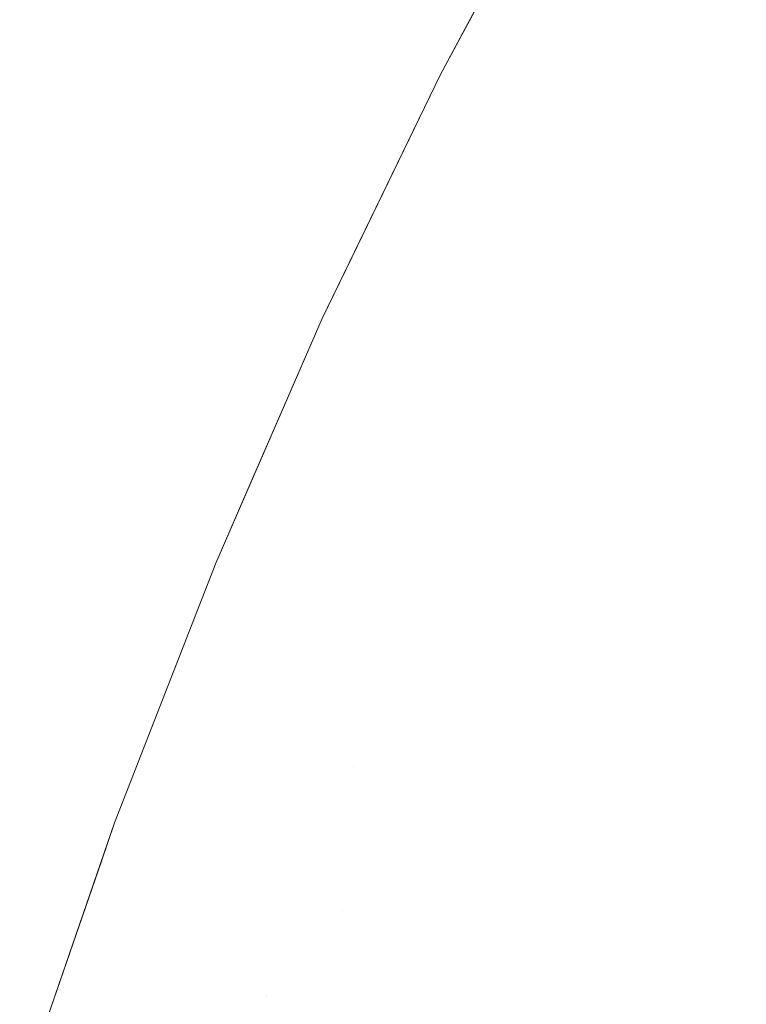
# Model space of a CAD drawing. Header units: centimetres. Extents: x -17.1 to 18.2, y 4.2 to 6.
# Tile 60 of 256: x -17.0798 to -17.0676, y 5.9457 to 5.9622. Entities that reach past the tile are written whole.
import ezdxf

# ---------------------------------------------------------------- set-up
doc = ezdxf.new("R2010")
doc.units = ezdxf.units.CM
doc.header["$LTSCALE"] = 2.54
doc.layers.add('Lucido design-1', color=7, linetype='Continuous')

# ---------------------------------------------------------------- blocks, each defined once
blk = doc.blocks.new('Gruppo-3-1')
at = {"color": 7, "linetype": 'Continuous', "lineweight": 9}
for points, invisible_edges in [([(-17.070845, 5.964845, -2276.92217), (-17.072759, 5.961269, -2276.92217), (-17.072759, 5.961269, -2276.32217), (-17.072262, 5.962198, -2276.32217)], 10), ([(-17.072759, 5.961269, -2276.92217), (-17.070845, 5.964845, -2276.92217), (-17.071188, 5.964152, -2276.925294), (-17.07225, 5.962175, -2276.925294)], 14), ([(-17.07225, 5.962175, -2276.319046), (-17.071188, 5.964152, -2276.319046), (-17.070845, 5.964845, -2276.32217), (-17.072262, 5.962198, -2276.32217)], 11), ([(-17.072174, 5.962084, -2276.315926), (-17.071114, 5.964058, -2276.315926), (-17.071188, 5.964152, -2276.319046), (-17.07225, 5.962175, -2276.319046)], 15), ([(-17.07225, 5.962175, -2276.925294), (-17.071188, 5.964152, -2276.925294), (-17.071114, 5.964058, -2276.928414), (-17.072174, 5.962084, -2276.928414)], 15), ([(-17.072047, 5.961933, -2276.312816), (-17.07099, 5.963903, -2276.312816), (-17.071114, 5.964058, -2276.315926), (-17.072174, 5.962084, -2276.315926)], 15), ([(-17.072174, 5.962084, -2276.928414), (-17.071114, 5.964058, -2276.928414), (-17.07099, 5.963903, -2276.931524), (-17.072047, 5.961933, -2276.931524)], 15), ([(-17.068572, 5.964114, -2276.297555), (-17.069647, 5.962215, -2276.297555), (-17.069239, 5.961702, -2276.29459), (-17.068173, 5.963586, -2276.29459)], 15), ([(-17.069239, 5.961702, -2276.94975), (-17.069647, 5.962215, -2276.946785), (-17.068572, 5.964114, -2276.946785), (-17.068173, 5.963586, -2276.94975)], 15), ([(-17.071871, 5.961723, -2276.309719), (-17.070817, 5.963685, -2276.309719), (-17.07099, 5.963903, -2276.312816), (-17.072047, 5.961933, -2276.312816)], 15), ([(-17.072047, 5.961933, -2276.931524), (-17.07099, 5.963903, -2276.931524), (-17.070817, 5.963685, -2276.934621), (-17.071871, 5.961723, -2276.934621)], 15), ([(-17.071645, 5.961453, -2276.30664), (-17.070595, 5.963407, -2276.30664), (-17.070817, 5.963685, -2276.309719), (-17.071871, 5.961723, -2276.309719)], 15), ([(-17.071871, 5.961723, -2276.934621), (-17.070817, 5.963685, -2276.934621), (-17.070595, 5.963407, -2276.9377), (-17.071645, 5.961453, -2276.9377)], 15), ([(-17.068173, 5.963586, -2276.29459), (-17.069239, 5.961702, -2276.29459), (-17.068787, 5.961134, -2276.291665), (-17.067731, 5.963, -2276.291665)], 15), ([(-17.068173, 5.963586, -2276.94975), (-17.067731, 5.963, -2276.952675), (-17.068787, 5.961134, -2276.952675), (-17.069239, 5.961702, -2276.94975)], 15), ([(-17.07137, 5.961125, -2276.303583), (-17.070326, 5.963068, -2276.303583), (-17.070595, 5.963407, -2276.30664), (-17.071645, 5.961453, -2276.30664)], 15), ([(-17.071645, 5.961453, -2276.9377), (-17.070595, 5.963407, -2276.9377), (-17.070326, 5.963068, -2276.940757), (-17.07137, 5.961125, -2276.940757)], 15), ([(-17.071047, 5.96074, -2276.300554), (-17.070009, 5.962671, -2276.300554), (-17.070326, 5.963068, -2276.303583), (-17.07137, 5.961125, -2276.303583)], 15), ([(-17.07137, 5.961125, -2276.940757), (-17.070326, 5.963068, -2276.940757), (-17.070009, 5.962671, -2276.943786), (-17.071047, 5.96074, -2276.943786)], 15), ([(-17.067731, 5.963, -2276.291665), (-17.068787, 5.961134, -2276.291665), (-17.068292, 5.960512, -2276.288781), (-17.067247, 5.962359, -2276.288781)], 15), ([(-17.068292, 5.960512, -2276.955559), (-17.068787, 5.961134, -2276.952675), (-17.067731, 5.963, -2276.952675), (-17.067247, 5.962359, -2276.955559)], 15), ([(-17.070676, 5.960298, -2276.297555), (-17.069647, 5.962215, -2276.297555), (-17.070009, 5.962671, -2276.300554), (-17.071047, 5.96074, -2276.300554)], 15), ([(-17.071047, 5.96074, -2276.943786), (-17.070009, 5.962671, -2276.943786), (-17.069647, 5.962215, -2276.946785), (-17.070676, 5.960298, -2276.946785)], 15), ([(-17.067247, 5.962359, -2276.288781), (-17.068292, 5.960512, -2276.288781), (-17.067755, 5.959838, -2276.285944), (-17.066722, 5.961664, -2276.285944)], 15), ([(-17.067247, 5.962359, -2276.955559), (-17.066722, 5.961664, -2276.958396), (-17.067755, 5.959838, -2276.958396), (-17.068292, 5.960512, -2276.955559)], 15), ([(-17.07225, 5.962175, -2276.319046), (-17.073266, 5.960183, -2276.319046), (-17.073188, 5.960095, -2276.315926), (-17.072174, 5.962084, -2276.315926)], 15), ([(-17.072759, 5.961269, -2276.32217), (-17.073266, 5.960183, -2276.319046), (-17.07225, 5.962175, -2276.319046)], 11), ([(-17.07225, 5.962175, -2276.925294), (-17.073266, 5.960183, -2276.925294), (-17.072759, 5.961269, -2276.92217)], 11), ([(-17.072174, 5.962084, -2276.928414), (-17.073188, 5.960095, -2276.928414), (-17.073266, 5.960183, -2276.925294), (-17.07225, 5.962175, -2276.925294)], 15), ([(-17.072174, 5.962084, -2276.315926), (-17.073188, 5.960095, -2276.315926), (-17.073059, 5.959949, -2276.312816), (-17.072047, 5.961933, -2276.312816)], 15), ([(-17.072047, 5.961933, -2276.931524), (-17.073059, 5.959949, -2276.931524), (-17.073188, 5.960095, -2276.928414), (-17.072174, 5.962084, -2276.928414)], 15), ([(-17.07225, 5.962175, -2276.319046), (-17.072262, 5.962198, -2276.32217), (-17.072759, 5.961269, -2276.32217)], 9), ([(-17.07026, 5.959801, -2276.29459), (-17.069239, 5.961702, -2276.29459), (-17.069647, 5.962215, -2276.297555), (-17.070676, 5.960298, -2276.297555)], 15), ([(-17.070676, 5.960298, -2276.946785), (-17.069647, 5.962215, -2276.946785), (-17.069239, 5.961702, -2276.94975), (-17.07026, 5.959801, -2276.94975)], 15), ([(-17.072047, 5.961933, -2276.312816), (-17.073059, 5.959949, -2276.312816), (-17.072879, 5.959745, -2276.309719), (-17.071871, 5.961723, -2276.309719)], 15), ([(-17.071871, 5.961723, -2276.934621), (-17.072879, 5.959745, -2276.934621), (-17.073059, 5.959949, -2276.931524), (-17.072047, 5.961933, -2276.931524)], 15), ([(-17.071871, 5.961723, -2276.309719), (-17.072879, 5.959745, -2276.309719), (-17.072649, 5.959484, -2276.30664), (-17.071645, 5.961453, -2276.30664)], 15), ([(-17.071645, 5.961453, -2276.9377), (-17.072649, 5.959484, -2276.9377), (-17.072879, 5.959745, -2276.934621), (-17.071871, 5.961723, -2276.934621)], 15), ([(-17.069798, 5.95925, -2276.291665), (-17.068787, 5.961134, -2276.291665), (-17.069239, 5.961702, -2276.29459), (-17.07026, 5.959801, -2276.29459)], 15), ([(-17.07026, 5.959801, -2276.94975), (-17.069239, 5.961702, -2276.94975), (-17.068787, 5.961134, -2276.952675), (-17.069798, 5.95925, -2276.952675)], 15), ([(-17.066722, 5.961664, -2276.285944), (-17.067755, 5.959838, -2276.285944), (-17.067179, 5.959113, -2276.283155), (-17.066158, 5.960918, -2276.283155)], 15), ([(-17.067179, 5.959113, -2276.961185), (-17.067755, 5.959838, -2276.958396), (-17.066722, 5.961664, -2276.958396), (-17.066158, 5.960918, -2276.961185)], 15), ([(-17.071645, 5.961453, -2276.30664), (-17.072649, 5.959484, -2276.30664), (-17.072368, 5.959167, -2276.303583), (-17.07137, 5.961125, -2276.303583)], 15), ([(-17.07137, 5.961125, -2276.940757), (-17.072368, 5.959167, -2276.940757), (-17.072649, 5.959484, -2276.9377), (-17.071645, 5.961453, -2276.9377)], 15), ([(-17.074246, 5.958198, -2276.32217), (-17.072759, 5.961269, -2276.32217), (-17.072759, 5.961269, -2276.92217), (-17.074742, 5.957175, -2276.92217)], 10), ([(-17.074742, 5.957175, -2276.92217), (-17.072759, 5.961269, -2276.92217), (-17.073266, 5.960183, -2276.925294), (-17.074236, 5.958178, -2276.925294)], 14), ([(-17.074236, 5.958178, -2276.319046), (-17.073266, 5.960183, -2276.319046), (-17.072759, 5.961269, -2276.32217), (-17.074246, 5.958198, -2276.32217)], 11), ([(-17.07137, 5.961125, -2276.303583), (-17.072368, 5.959167, -2276.303583), (-17.072039, 5.958793, -2276.300554), (-17.071047, 5.96074, -2276.300554)], 15), ([(-17.071047, 5.96074, -2276.943786), (-17.072039, 5.958793, -2276.943786), (-17.072368, 5.959167, -2276.940757), (-17.07137, 5.961125, -2276.940757)], 15), ([(-17.069293, 5.958648, -2276.288781), (-17.068292, 5.960512, -2276.288781), (-17.068787, 5.961134, -2276.291665), (-17.069798, 5.95925, -2276.291665)], 15), ([(-17.069798, 5.95925, -2276.952675), (-17.068787, 5.961134, -2276.952675), (-17.068292, 5.960512, -2276.955559), (-17.069293, 5.958648, -2276.955559)], 15), ([(-17.071047, 5.96074, -2276.300554), (-17.072039, 5.958793, -2276.300554), (-17.071661, 5.958366, -2276.297555), (-17.070676, 5.960298, -2276.297555)], 15), ([(-17.070676, 5.960298, -2276.946785), (-17.071661, 5.958366, -2276.946785), (-17.072039, 5.958793, -2276.943786), (-17.071047, 5.96074, -2276.943786)], 15), ([(-17.068746, 5.957994, -2276.285944), (-17.067755, 5.959838, -2276.285944), (-17.068292, 5.960512, -2276.288781), (-17.069293, 5.958648, -2276.288781)], 15), ([(-17.069293, 5.958648, -2276.955559), (-17.068292, 5.960512, -2276.955559), (-17.067755, 5.959838, -2276.958396), (-17.068746, 5.957994, -2276.958396)], 15), ([(-17.070676, 5.960298, -2276.297555), (-17.071661, 5.958366, -2276.297555), (-17.071237, 5.957885, -2276.29459), (-17.07026, 5.959801, -2276.29459)], 15), ([(-17.07026, 5.959801, -2276.94975), (-17.071237, 5.957885, -2276.94975), (-17.071661, 5.958366, -2276.946785), (-17.070676, 5.960298, -2276.946785)], 15), ([(-17.074157, 5.958093, -2276.315926), (-17.073188, 5.960095, -2276.315926), (-17.073266, 5.960183, -2276.319046), (-17.074236, 5.958178, -2276.319046)], 15), ([(-17.074236, 5.958178, -2276.925294), (-17.073266, 5.960183, -2276.925294), (-17.073188, 5.960095, -2276.928414), (-17.074157, 5.958093, -2276.928414)], 15), ([(-17.074026, 5.957952, -2276.312816), (-17.073059, 5.959949, -2276.312816), (-17.073188, 5.960095, -2276.315926), (-17.074157, 5.958093, -2276.315926)], 15), ([(-17.074157, 5.958093, -2276.928414), (-17.073188, 5.960095, -2276.928414), (-17.073059, 5.959949, -2276.931524), (-17.074026, 5.957952, -2276.931524)], 15), ([(-17.073842, 5.957755, -2276.309719), (-17.072879, 5.959745, -2276.309719), (-17.073059, 5.959949, -2276.312816), (-17.074026, 5.957952, -2276.312816)], 15), ([(-17.074026, 5.957952, -2276.931524), (-17.073059, 5.959949, -2276.931524), (-17.072879, 5.959745, -2276.934621), (-17.073842, 5.957755, -2276.934621)], 15), ([(-17.073608, 5.957503, -2276.30664), (-17.072649, 5.959484, -2276.30664), (-17.072879, 5.959745, -2276.309719), (-17.073842, 5.957755, -2276.309719)], 15), ([(-17.073842, 5.957755, -2276.934621), (-17.072879, 5.959745, -2276.934621), (-17.072649, 5.959484, -2276.9377), (-17.073608, 5.957503, -2276.9377)], 15), ([(-17.07026, 5.959801, -2276.29459), (-17.071237, 5.957885, -2276.29459), (-17.070766, 5.957352, -2276.291665), (-17.069798, 5.95925, -2276.291665)], 15), ([(-17.069798, 5.95925, -2276.952675), (-17.070766, 5.957352, -2276.952675), (-17.071237, 5.957885, -2276.94975), (-17.07026, 5.959801, -2276.94975)], 15), ([(-17.068157, 5.957292, -2276.283155), (-17.067179, 5.959113, -2276.283155), (-17.067755, 5.959838, -2276.285944), (-17.068746, 5.957994, -2276.285944)], 15), ([(-17.068746, 5.957994, -2276.958396), (-17.067755, 5.959838, -2276.958396), (-17.067179, 5.959113, -2276.961185), (-17.068157, 5.957292, -2276.961185)], 15), ([(-17.073322, 5.957196, -2276.303583), (-17.072368, 5.959167, -2276.303583), (-17.072649, 5.959484, -2276.30664), (-17.073608, 5.957503, -2276.30664)], 15), ([(-17.073608, 5.957503, -2276.9377), (-17.072649, 5.959484, -2276.9377), (-17.072368, 5.959167, -2276.940757), (-17.073322, 5.957196, -2276.940757)], 15), ([(-17.069798, 5.95925, -2276.291665), (-17.070766, 5.957352, -2276.291665), (-17.070251, 5.956769, -2276.288781), (-17.069293, 5.958648, -2276.288781)], 15), ([(-17.069293, 5.958648, -2276.955559), (-17.070251, 5.956769, -2276.955559), (-17.070766, 5.957352, -2276.952675), (-17.069798, 5.95925, -2276.952675)], 15), ([(-17.072987, 5.956835, -2276.300554), (-17.072039, 5.958793, -2276.300554), (-17.072368, 5.959167, -2276.303583), (-17.073322, 5.957196, -2276.303583)], 15), ([(-17.073322, 5.957196, -2276.940757), (-17.072368, 5.959167, -2276.940757), (-17.072039, 5.958793, -2276.943786), (-17.072987, 5.956835, -2276.943786)], 15), ([(-17.067529, 5.956543, -2276.280418), (-17.066564, 5.958341, -2276.280418), (-17.067179, 5.959113, -2276.283155), (-17.068157, 5.957292, -2276.283155)], 15), ([(-17.068157, 5.957292, -2276.961185), (-17.067179, 5.959113, -2276.961185), (-17.066564, 5.958341, -2276.963922), (-17.067529, 5.956543, -2276.963922)], 15), ([(-17.072602, 5.956422, -2276.297555), (-17.071661, 5.958366, -2276.297555), (-17.072039, 5.958793, -2276.300554), (-17.072987, 5.956835, -2276.300554)], 15), ([(-17.072987, 5.956835, -2276.943786), (-17.072039, 5.958793, -2276.943786), (-17.071661, 5.958366, -2276.946785), (-17.072602, 5.956422, -2276.946785)], 15), ([(-17.069293, 5.958648, -2276.288781), (-17.070251, 5.956769, -2276.288781), (-17.069693, 5.956137, -2276.285944), (-17.068746, 5.957994, -2276.285944)], 15), ([(-17.068746, 5.957994, -2276.958396), (-17.069693, 5.956137, -2276.958396), (-17.070251, 5.956769, -2276.955559), (-17.069293, 5.958648, -2276.955559)], 15), ([(-17.07217, 5.955957, -2276.29459), (-17.071237, 5.957885, -2276.29459), (-17.071661, 5.958366, -2276.297555), (-17.072602, 5.956422, -2276.297555)], 15), ([(-17.072602, 5.956422, -2276.946785), (-17.071661, 5.958366, -2276.946785), (-17.071237, 5.957885, -2276.94975), (-17.07217, 5.955957, -2276.94975)], 15), ([(-17.074236, 5.958178, -2276.319046), (-17.075161, 5.956163, -2276.319046), (-17.075081, 5.956081, -2276.315926), (-17.074157, 5.958093, -2276.315926)], 15), ([(-17.074742, 5.957175, -2276.32217), (-17.075161, 5.956163, -2276.319046), (-17.074236, 5.958178, -2276.319046)], 11), ([(-17.074236, 5.958178, -2276.925294), (-17.075161, 5.956163, -2276.925294), (-17.074742, 5.957175, -2276.92217)], 11), ([(-17.074157, 5.958093, -2276.928414), (-17.075081, 5.956081, -2276.928414), (-17.075161, 5.956163, -2276.925294), (-17.074236, 5.958178, -2276.925294)], 15), ([(-17.074157, 5.958093, -2276.315926), (-17.075081, 5.956081, -2276.315926), (-17.074948, 5.955945, -2276.312816), (-17.074026, 5.957952, -2276.312816)], 15), ([(-17.074026, 5.957952, -2276.931524), (-17.074948, 5.955945, -2276.931524), (-17.075081, 5.956081, -2276.928414), (-17.074157, 5.958093, -2276.928414)], 15), ([(-17.074236, 5.958178, -2276.319046), (-17.074246, 5.958198, -2276.32217), (-17.074742, 5.957175, -2276.32217)], 9), ([(-17.074742, 5.957175, -2276.92217), (-17.074742, 5.957175, -2276.32217), (-17.074246, 5.958198, -2276.32217)], 9), ([(-17.074026, 5.957952, -2276.312816), (-17.074948, 5.955945, -2276.312816), (-17.074761, 5.955755, -2276.309719), (-17.073842, 5.957755, -2276.309719)], 15), ([(-17.073842, 5.957755, -2276.934621), (-17.074761, 5.955755, -2276.934621), (-17.074948, 5.955945, -2276.931524), (-17.074026, 5.957952, -2276.931524)], 15), ([(-17.068746, 5.957994, -2276.285944), (-17.069693, 5.956137, -2276.285944), (-17.069093, 5.955457, -2276.283155), (-17.068157, 5.957292, -2276.283155)], 15), ([(-17.068157, 5.957292, -2276.961185), (-17.069093, 5.955457, -2276.961185), (-17.069693, 5.956137, -2276.958396), (-17.068746, 5.957994, -2276.958396)], 15), ([(-17.071691, 5.955442, -2276.291665), (-17.070766, 5.957352, -2276.291665), (-17.071237, 5.957885, -2276.29459), (-17.07217, 5.955957, -2276.29459)], 15), ([(-17.07217, 5.955957, -2276.94975), (-17.071237, 5.957885, -2276.94975), (-17.070766, 5.957352, -2276.952675), (-17.071691, 5.955442, -2276.952675)], 15), ([(-17.073842, 5.957755, -2276.309719), (-17.074761, 5.955755, -2276.309719), (-17.074522, 5.955511, -2276.30664), (-17.073608, 5.957503, -2276.30664)], 15), ([(-17.073608, 5.957503, -2276.9377), (-17.074522, 5.955511, -2276.9377), (-17.074761, 5.955755, -2276.934621), (-17.073842, 5.957755, -2276.934621)], 15), ([(-17.073608, 5.957503, -2276.30664), (-17.074522, 5.955511, -2276.30664), (-17.074232, 5.955215, -2276.303583), (-17.073322, 5.957196, -2276.303583)], 15), ([(-17.073322, 5.957196, -2276.940757), (-17.074232, 5.955215, -2276.940757), (-17.074522, 5.955511, -2276.9377), (-17.073608, 5.957503, -2276.9377)], 15), ([(-17.071166, 5.954878, -2276.288781), (-17.070251, 5.956769, -2276.288781), (-17.070766, 5.957352, -2276.291665), (-17.071691, 5.955442, -2276.291665)], 15), ([(-17.071691, 5.955442, -2276.952675), (-17.070766, 5.957352, -2276.952675), (-17.070251, 5.956769, -2276.955559), (-17.071166, 5.954878, -2276.955559)], 15), ([(-17.068157, 5.957292, -2276.283155), (-17.069093, 5.955457, -2276.283155), (-17.068453, 5.954732, -2276.280418), (-17.067529, 5.956543, -2276.280418)], 15), ([(-17.067529, 5.956543, -2276.963922), (-17.068453, 5.954732, -2276.963922), (-17.069093, 5.955457, -2276.961185), (-17.068157, 5.957292, -2276.961185)], 15), ([(-17.074742, 5.957175, -2276.92217), (-17.076527, 5.953075, -2276.92217), (-17.076527, 5.953075, -2276.32217), (-17.076054, 5.954161, -2276.32217)], 10), ([(-17.076527, 5.953075, -2276.92217), (-17.074742, 5.957175, -2276.92217), (-17.075161, 5.956163, -2276.925294), (-17.076042, 5.954142, -2276.925294)], 14), ([(-17.076042, 5.954142, -2276.319046), (-17.075161, 5.956163, -2276.319046), (-17.074742, 5.957175, -2276.32217), (-17.076054, 5.954161, -2276.32217)], 11), ([(-17.076054, 5.954161, -2276.32217), (-17.074742, 5.957175, -2276.32217), (-17.074742, 5.957175, -2276.92217)], 10), ([(-17.073322, 5.957196, -2276.303583), (-17.074232, 5.955215, -2276.303583), (-17.073891, 5.954867, -2276.300554), (-17.072987, 5.956835, -2276.300554)], 15), ([(-17.072987, 5.956835, -2276.943786), (-17.073891, 5.954867, -2276.943786), (-17.074232, 5.955215, -2276.940757), (-17.073322, 5.957196, -2276.940757)], 15), ([(-17.072987, 5.956835, -2276.300554), (-17.073891, 5.954867, -2276.300554), (-17.0735, 5.954468, -2276.297555), (-17.072602, 5.956422, -2276.297555)], 15), ([(-17.072602, 5.956422, -2276.946785), (-17.0735, 5.954468, -2276.946785), (-17.073891, 5.954867, -2276.943786), (-17.072987, 5.956835, -2276.943786)], 15), ([(-17.070598, 5.954267, -2276.285944), (-17.069693, 5.956137, -2276.285944), (-17.070251, 5.956769, -2276.288781), (-17.071166, 5.954878, -2276.288781)], 15), ([(-17.071166, 5.954878, -2276.955559), (-17.070251, 5.956769, -2276.955559), (-17.069693, 5.956137, -2276.958396), (-17.070598, 5.954267, -2276.958396)], 15), ([(-17.067529, 5.956543, -2276.280418), (-17.068453, 5.954732, -2276.280418), (-17.067774, 5.953963, -2276.277736), (-17.066863, 5.955749, -2276.277736)], 15), ([(-17.066863, 5.955749, -2276.966604), (-17.067774, 5.953963, -2276.966604), (-17.068453, 5.954732, -2276.963922), (-17.067529, 5.956543, -2276.963922)], 15), ([(-17.072602, 5.956422, -2276.297555), (-17.0735, 5.954468, -2276.297555), (-17.07306, 5.95402, -2276.29459), (-17.07217, 5.955957, -2276.29459)], 15), ([(-17.07217, 5.955957, -2276.94975), (-17.07306, 5.95402, -2276.94975), (-17.0735, 5.954468, -2276.946785), (-17.072602, 5.956422, -2276.946785)], 15), ([(-17.075961, 5.954063, -2276.315926), (-17.075081, 5.956081, -2276.315926), (-17.075161, 5.956163, -2276.319046), (-17.076042, 5.954142, -2276.319046)], 15), ([(-17.076042, 5.954142, -2276.925294), (-17.075161, 5.956163, -2276.925294), (-17.075081, 5.956081, -2276.928414), (-17.075961, 5.954063, -2276.928414)], 15), ([(-17.069987, 5.95361, -2276.283155), (-17.069093, 5.955457, -2276.283155), (-17.069693, 5.956137, -2276.285944), (-17.070598, 5.954267, -2276.285944)], 15), ([(-17.070598, 5.954267, -2276.958396), (-17.069693, 5.956137, -2276.958396), (-17.069093, 5.955457, -2276.961185), (-17.069987, 5.95361, -2276.961185)], 15), ([(-17.075825, 5.953931, -2276.312816), (-17.074948, 5.955945, -2276.312816), (-17.075081, 5.956081, -2276.315926), (-17.075961, 5.954063, -2276.315926)], 15), ([(-17.075961, 5.954063, -2276.928414), (-17.075081, 5.956081, -2276.928414), (-17.074948, 5.955945, -2276.931524), (-17.075825, 5.953931, -2276.931524)], 15), ([(-17.075636, 5.953748, -2276.309719), (-17.074761, 5.955755, -2276.309719), (-17.074948, 5.955945, -2276.312816), (-17.075825, 5.953931, -2276.312816)], 15), ([(-17.075825, 5.953931, -2276.931524), (-17.074948, 5.955945, -2276.931524), (-17.074761, 5.955755, -2276.934621), (-17.075636, 5.953748, -2276.934621)], 15), ([(-17.07217, 5.955957, -2276.29459), (-17.07306, 5.95402, -2276.29459), (-17.072572, 5.953522, -2276.291665), (-17.071691, 5.955442, -2276.291665)], 15), ([(-17.071691, 5.955442, -2276.952675), (-17.072572, 5.953522, -2276.952675), (-17.07306, 5.95402, -2276.94975), (-17.07217, 5.955957, -2276.94975)], 15), ([(-17.075393, 5.953513, -2276.30664), (-17.074522, 5.955511, -2276.30664), (-17.074761, 5.955755, -2276.309719), (-17.075636, 5.953748, -2276.309719)], 15), ([(-17.075636, 5.953748, -2276.934621), (-17.074761, 5.955755, -2276.934621), (-17.074522, 5.955511, -2276.9377), (-17.075393, 5.953513, -2276.9377)], 15), ([(-17.066863, 5.955749, -2276.277736), (-17.067774, 5.953963, -2276.277736), (-17.067058, 5.953153, -2276.275111), (-17.066162, 5.954912, -2276.275111)], 15), ([(-17.066162, 5.954912, -2276.969229), (-17.067058, 5.953153, -2276.969229), (-17.067774, 5.953963, -2276.966604), (-17.066863, 5.955749, -2276.966604)], 15), ([(-17.075098, 5.953228, -2276.303583), (-17.074232, 5.955215, -2276.303583), (-17.074522, 5.955511, -2276.30664), (-17.075393, 5.953513, -2276.30664)], 15), ([(-17.075393, 5.953513, -2276.9377), (-17.074522, 5.955511, -2276.9377), (-17.074232, 5.955215, -2276.940757), (-17.075098, 5.953228, -2276.940757)], 15), ([(-17.069335, 5.952909, -2276.280418), (-17.068453, 5.954732, -2276.280418), (-17.069093, 5.955457, -2276.283155), (-17.069987, 5.95361, -2276.283155)], 15), ([(-17.069987, 5.95361, -2276.961185), (-17.069093, 5.955457, -2276.961185), (-17.068453, 5.954732, -2276.963922), (-17.069335, 5.952909, -2276.963922)], 15), ([(-17.071691, 5.955442, -2276.291665), (-17.072572, 5.953522, -2276.291665), (-17.072039, 5.952978, -2276.288781), (-17.071166, 5.954878, -2276.288781)], 15), ([(-17.071166, 5.954878, -2276.955559), (-17.072039, 5.952978, -2276.955559), (-17.072572, 5.953522, -2276.952675), (-17.071691, 5.955442, -2276.952675)], 15), ([(-17.074751, 5.952892, -2276.300554), (-17.073891, 5.954867, -2276.300554), (-17.074232, 5.955215, -2276.303583), (-17.075098, 5.953228, -2276.303583)], 15), ([(-17.075098, 5.953228, -2276.940757), (-17.074232, 5.955215, -2276.940757), (-17.073891, 5.954867, -2276.943786), (-17.074751, 5.952892, -2276.943786)], 15), ([(-17.074354, 5.952508, -2276.297555), (-17.0735, 5.954468, -2276.297555), (-17.073891, 5.954867, -2276.300554), (-17.074751, 5.952892, -2276.300554)], 15), ([(-17.074751, 5.952892, -2276.943786), (-17.073891, 5.954867, -2276.943786), (-17.0735, 5.954468, -2276.946785), (-17.074354, 5.952508, -2276.946785)], 15), ([(-17.071166, 5.954878, -2276.288781), (-17.072039, 5.952978, -2276.288781), (-17.071461, 5.952388, -2276.285944), (-17.070598, 5.954267, -2276.285944)], 15), ([(-17.070598, 5.954267, -2276.958396), (-17.071461, 5.952388, -2276.958396), (-17.072039, 5.952978, -2276.955559), (-17.071166, 5.954878, -2276.955559)], 15), ([(-17.068643, 5.952167, -2276.277736), (-17.067774, 5.953963, -2276.277736), (-17.068453, 5.954732, -2276.280418), (-17.069335, 5.952909, -2276.280418)], 15), ([(-17.069335, 5.952909, -2276.963922), (-17.068453, 5.954732, -2276.963922), (-17.067774, 5.953963, -2276.966604), (-17.068643, 5.952167, -2276.966604)], 15), ([(-17.073907, 5.952075, -2276.29459), (-17.07306, 5.95402, -2276.29459), (-17.0735, 5.954468, -2276.297555), (-17.074354, 5.952508, -2276.297555)], 15), ([(-17.074354, 5.952508, -2276.946785), (-17.0735, 5.954468, -2276.946785), (-17.07306, 5.95402, -2276.94975), (-17.073907, 5.952075, -2276.94975)], 15), ([(-17.076042, 5.954142, -2276.319046), (-17.07688, 5.952115, -2276.319046), (-17.076797, 5.952039, -2276.315926), (-17.075961, 5.954063, -2276.315926)], 15), ([(-17.076527, 5.953075, -2276.32217), (-17.07688, 5.952115, -2276.319046), (-17.076042, 5.954142, -2276.319046)], 11), ([(-17.076042, 5.954142, -2276.925294), (-17.07688, 5.952115, -2276.925294), (-17.076527, 5.953075, -2276.92217)], 11), ([(-17.075961, 5.954063, -2276.928414), (-17.076797, 5.952039, -2276.928414), (-17.07688, 5.952115, -2276.925294), (-17.076042, 5.954142, -2276.925294)], 15), ([(-17.076042, 5.954142, -2276.319046), (-17.076054, 5.954161, -2276.32217), (-17.076527, 5.953075, -2276.32217)], 9), ([(-17.070598, 5.954267, -2276.285944), (-17.071461, 5.952388, -2276.285944), (-17.070839, 5.951754, -2276.283155), (-17.069987, 5.95361, -2276.283155)], 15), ([(-17.069987, 5.95361, -2276.961185), (-17.070839, 5.951754, -2276.961185), (-17.071461, 5.952388, -2276.958396), (-17.070598, 5.954267, -2276.958396)], 15), ([(-17.075961, 5.954063, -2276.315926), (-17.076797, 5.952039, -2276.315926), (-17.076659, 5.951913, -2276.312816), (-17.075825, 5.953931, -2276.312816)], 15), ([(-17.075825, 5.953931, -2276.931524), (-17.076659, 5.951913, -2276.931524), (-17.076797, 5.952039, -2276.928414), (-17.075961, 5.954063, -2276.928414)], 15), ([(-17.073412, 5.951596, -2276.291665), (-17.072572, 5.953522, -2276.291665), (-17.07306, 5.95402, -2276.29459), (-17.073907, 5.952075, -2276.29459)], 15), ([(-17.073907, 5.952075, -2276.94975), (-17.07306, 5.95402, -2276.94975), (-17.072572, 5.953522, -2276.952675), (-17.073412, 5.951596, -2276.952675)], 15), ([(-17.067915, 5.951383, -2276.275111), (-17.067058, 5.953153, -2276.275111), (-17.067774, 5.953963, -2276.277736), (-17.068643, 5.952167, -2276.277736)], 15), ([(-17.068643, 5.952167, -2276.966604), (-17.067774, 5.953963, -2276.966604), (-17.067058, 5.953153, -2276.969229), (-17.067915, 5.951383, -2276.969229)], 15), ([(-17.075825, 5.953931, -2276.312816), (-17.076659, 5.951913, -2276.312816), (-17.076467, 5.951737, -2276.309719), (-17.075636, 5.953748, -2276.309719)], 15), ([(-17.075636, 5.953748, -2276.934621), (-17.076467, 5.951737, -2276.934621), (-17.076659, 5.951913, -2276.931524), (-17.075825, 5.953931, -2276.931524)], 15), ([(-17.075636, 5.953748, -2276.309719), (-17.076467, 5.951737, -2276.309719), (-17.076221, 5.951511, -2276.30664), (-17.075393, 5.953513, -2276.30664)], 15), ([(-17.075393, 5.953513, -2276.9377), (-17.076221, 5.951511, -2276.9377), (-17.076467, 5.951737, -2276.934621), (-17.075636, 5.953748, -2276.934621)], 15), ([(-17.075393, 5.953513, -2276.30664), (-17.076221, 5.951511, -2276.30664), (-17.075921, 5.951236, -2276.303583), (-17.075098, 5.953228, -2276.303583)], 15), ([(-17.075098, 5.953228, -2276.940757), (-17.075921, 5.951236, -2276.940757), (-17.076221, 5.951511, -2276.9377), (-17.075393, 5.953513, -2276.9377)], 15), ([(-17.07287, 5.951072, -2276.288781), (-17.072039, 5.952978, -2276.288781), (-17.072572, 5.953522, -2276.291665), (-17.073412, 5.951596, -2276.291665)], 15), ([(-17.073412, 5.951596, -2276.952675), (-17.072572, 5.953522, -2276.952675), (-17.072039, 5.952978, -2276.955559), (-17.07287, 5.951072, -2276.955559)], 15), ([(-17.069987, 5.95361, -2276.283155), (-17.070839, 5.951754, -2276.283155), (-17.070176, 5.951078, -2276.280418), (-17.069335, 5.952909, -2276.280418)], 15), ([(-17.069335, 5.952909, -2276.963922), (-17.070176, 5.951078, -2276.963922), (-17.070839, 5.951754, -2276.961185), (-17.069987, 5.95361, -2276.961185)], 15), ([(-17.075098, 5.953228, -2276.303583), (-17.075921, 5.951236, -2276.303583), (-17.075569, 5.950913, -2276.300554), (-17.074751, 5.952892, -2276.300554)], 15), ([(-17.074751, 5.952892, -2276.943786), (-17.075569, 5.950913, -2276.943786), (-17.075921, 5.951236, -2276.940757), (-17.075098, 5.953228, -2276.940757)], 15), ([(-17.067151, 5.950562, -2276.272546), (-17.066308, 5.952303, -2276.272546), (-17.067058, 5.953153, -2276.275111), (-17.067915, 5.951383, -2276.275111)], 15), ([(-17.067915, 5.951383, -2276.969229), (-17.067058, 5.953153, -2276.969229), (-17.066308, 5.952303, -2276.971794), (-17.067151, 5.950562, -2276.971794)], 15), ([(-17.07688, 5.952115, -2276.319046), (-17.076527, 5.953075, -2276.32217), (-17.078224, 5.948718, -2276.32217)], 9), ([(-17.078224, 5.948718, -2276.92217), (-17.078224, 5.948718, -2276.32217), (-17.076527, 5.953075, -2276.32217), (-17.076527, 5.953075, -2276.92217)], 5), ([(-17.078224, 5.948718, -2276.92217), (-17.076527, 5.953075, -2276.92217), (-17.07688, 5.952115, -2276.925294)], 10), ([(-17.072282, 5.950503, -2276.285944), (-17.071461, 5.952388, -2276.285944), (-17.072039, 5.952978, -2276.288781), (-17.07287, 5.951072, -2276.288781)], 15), ([(-17.07287, 5.951072, -2276.955559), (-17.072039, 5.952978, -2276.955559), (-17.071461, 5.952388, -2276.958396), (-17.072282, 5.950503, -2276.958396)], 15), ([(-17.074751, 5.952892, -2276.300554), (-17.075569, 5.950913, -2276.300554), (-17.075166, 5.950543, -2276.297555), (-17.074354, 5.952508, -2276.297555)], 15), ([(-17.074354, 5.952508, -2276.946785), (-17.075166, 5.950543, -2276.946785), (-17.075569, 5.950913, -2276.943786), (-17.074751, 5.952892, -2276.943786)], 15), ([(-17.069335, 5.952909, -2276.280418), (-17.070176, 5.951078, -2276.280418), (-17.069473, 5.950361, -2276.277736), (-17.068643, 5.952167, -2276.277736)], 15), ([(-17.068643, 5.952167, -2276.966604), (-17.069473, 5.950361, -2276.966604), (-17.070176, 5.951078, -2276.963922), (-17.069335, 5.952909, -2276.963922)], 15), ([(-17.074354, 5.952508, -2276.297555), (-17.075166, 5.950543, -2276.297555), (-17.074713, 5.950127, -2276.29459), (-17.073907, 5.952075, -2276.29459)], 15), ([(-17.073907, 5.952075, -2276.94975), (-17.074713, 5.950127, -2276.94975), (-17.075166, 5.950543, -2276.946785), (-17.074354, 5.952508, -2276.946785)], 15), ([(-17.071651, 5.949892, -2276.283155), (-17.070839, 5.951754, -2276.283155), (-17.071461, 5.952388, -2276.285944), (-17.072282, 5.950503, -2276.285944)], 15), ([(-17.072282, 5.950503, -2276.958396), (-17.071461, 5.952388, -2276.958396), (-17.070839, 5.951754, -2276.961185), (-17.071651, 5.949892, -2276.961185)], 15), ([(-17.068643, 5.952167, -2276.277736), (-17.069473, 5.950361, -2276.277736), (-17.068732, 5.949605, -2276.275111), (-17.067915, 5.951383, -2276.275111)], 15), ([(-17.067915, 5.951383, -2276.969229), (-17.068732, 5.949605, -2276.969229), (-17.069473, 5.950361, -2276.966604), (-17.068643, 5.952167, -2276.966604)], 15), ([(-17.078224, 5.948718, -2276.32217), (-17.078428, 5.948059, -2276.319046), (-17.07688, 5.952115, -2276.319046)], 11), ([(-17.078428, 5.948059, -2276.319046), (-17.078343, 5.947989, -2276.315926), (-17.076797, 5.952039, -2276.315926), (-17.07688, 5.952115, -2276.319046)], 15), ([(-17.07688, 5.952115, -2276.925294), (-17.078428, 5.948059, -2276.925294), (-17.078224, 5.948718, -2276.92217)], 11), ([(-17.07688, 5.952115, -2276.925294), (-17.076797, 5.952039, -2276.928414), (-17.078343, 5.947989, -2276.928414), (-17.078428, 5.948059, -2276.925294)], 15), ([(-17.076659, 5.951913, -2276.312816), (-17.076797, 5.952039, -2276.315926), (-17.078343, 5.947989, -2276.315926), (-17.078201, 5.947872, -2276.312816)], 15), ([(-17.078201, 5.947872, -2276.931524), (-17.078343, 5.947989, -2276.928414), (-17.076797, 5.952039, -2276.928414), (-17.076659, 5.951913, -2276.931524)], 15), ([(-17.073907, 5.952075, -2276.29459), (-17.074713, 5.950127, -2276.29459), (-17.07421, 5.949666, -2276.291665), (-17.073412, 5.951596, -2276.291665)], 15), ([(-17.073412, 5.951596, -2276.952675), (-17.07421, 5.949666, -2276.952675), (-17.074713, 5.950127, -2276.94975), (-17.073907, 5.952075, -2276.94975)], 15), ([(-17.078201, 5.947872, -2276.312816), (-17.078004, 5.94771, -2276.309719), (-17.076467, 5.951737, -2276.309719), (-17.076659, 5.951913, -2276.312816)], 15), ([(-17.076659, 5.951913, -2276.931524), (-17.076467, 5.951737, -2276.934621), (-17.078004, 5.94771, -2276.934621), (-17.078201, 5.947872, -2276.931524)], 15), ([(-17.076221, 5.951511, -2276.30664), (-17.076467, 5.951737, -2276.309719), (-17.078004, 5.94771, -2276.309719), (-17.077751, 5.947501, -2276.30664)], 15), ([(-17.077751, 5.947501, -2276.9377), (-17.078004, 5.94771, -2276.934621), (-17.076467, 5.951737, -2276.934621), (-17.076221, 5.951511, -2276.9377)], 15), ([(-17.070977, 5.94924, -2276.280418), (-17.070176, 5.951078, -2276.280418), (-17.070839, 5.951754, -2276.283155), (-17.071651, 5.949892, -2276.283155)], 15), ([(-17.071651, 5.949892, -2276.961185), (-17.070839, 5.951754, -2276.961185), (-17.070176, 5.951078, -2276.963922), (-17.070977, 5.94924, -2276.963922)], 15), ([(-17.077751, 5.947501, -2276.30664), (-17.077443, 5.947248, -2276.303583), (-17.075921, 5.951236, -2276.303583), (-17.076221, 5.951511, -2276.30664)], 15), ([(-17.076221, 5.951511, -2276.9377), (-17.075921, 5.951236, -2276.940757), (-17.077443, 5.947248, -2276.940757), (-17.077751, 5.947501, -2276.9377)], 15), ([(-17.073412, 5.951596, -2276.291665), (-17.07421, 5.949666, -2276.291665), (-17.07366, 5.949161, -2276.288781), (-17.07287, 5.951072, -2276.288781)], 15), ([(-17.07287, 5.951072, -2276.955559), (-17.07366, 5.949161, -2276.955559), (-17.07421, 5.949666, -2276.952675), (-17.073412, 5.951596, -2276.952675)], 15), ([(-17.067915, 5.951383, -2276.275111), (-17.068732, 5.949605, -2276.275111), (-17.067954, 5.948812, -2276.272546), (-17.067151, 5.950562, -2276.272546)], 15), ([(-17.067151, 5.950562, -2276.971794), (-17.067954, 5.948812, -2276.971794), (-17.068732, 5.949605, -2276.969229), (-17.067915, 5.951383, -2276.969229)], 15), ([(-17.075569, 5.950913, -2276.300554), (-17.075921, 5.951236, -2276.303583), (-17.077443, 5.947248, -2276.303583), (-17.077081, 5.94695, -2276.300554)], 15), ([(-17.077081, 5.94695, -2276.943786), (-17.077443, 5.947248, -2276.940757), (-17.075921, 5.951236, -2276.940757), (-17.075569, 5.950913, -2276.943786)], 15), ([(-17.07287, 5.951072, -2276.288781), (-17.07366, 5.949161, -2276.288781), (-17.073063, 5.948614, -2276.285944), (-17.072282, 5.950503, -2276.285944)], 15), ([(-17.072282, 5.950503, -2276.958396), (-17.073063, 5.948614, -2276.958396), (-17.07366, 5.949161, -2276.955559), (-17.07287, 5.951072, -2276.955559)], 15), ([(-17.070263, 5.948549, -2276.277736), (-17.069473, 5.950361, -2276.277736), (-17.070176, 5.951078, -2276.280418), (-17.070977, 5.94924, -2276.280418)], 15), ([(-17.070977, 5.94924, -2276.963922), (-17.070176, 5.951078, -2276.963922), (-17.069473, 5.950361, -2276.966604), (-17.070263, 5.948549, -2276.966604)], 15), ([(-17.077081, 5.94695, -2276.300554), (-17.076667, 5.946609, -2276.297555), (-17.075166, 5.950543, -2276.297555), (-17.075569, 5.950913, -2276.300554)], 15), ([(-17.075569, 5.950913, -2276.943786), (-17.075166, 5.950543, -2276.946785), (-17.076667, 5.946609, -2276.946785), (-17.077081, 5.94695, -2276.943786)], 15), ([(-17.074713, 5.950127, -2276.29459), (-17.075166, 5.950543, -2276.297555), (-17.076667, 5.946609, -2276.297555), (-17.076201, 5.946225, -2276.29459)], 15), ([(-17.076201, 5.946225, -2276.94975), (-17.076667, 5.946609, -2276.946785), (-17.075166, 5.950543, -2276.946785), (-17.074713, 5.950127, -2276.94975)], 15), ([(-17.072282, 5.950503, -2276.285944), (-17.073063, 5.948614, -2276.285944), (-17.072422, 5.948025, -2276.283155), (-17.071651, 5.949892, -2276.283155)], 15), ([(-17.071651, 5.949892, -2276.961185), (-17.072422, 5.948025, -2276.961185), (-17.073063, 5.948614, -2276.958396), (-17.072282, 5.950503, -2276.958396)], 15), ([(-17.067151, 5.950562, -2276.272546), (-17.067954, 5.948812, -2276.272546), (-17.067142, 5.947984, -2276.270043), (-17.066352, 5.949704, -2276.270043)], 15), ([(-17.066352, 5.949704, -2276.974297), (-17.067142, 5.947984, -2276.974297), (-17.067954, 5.948812, -2276.971794), (-17.067151, 5.950562, -2276.971794)], 15), ([(-17.06951, 5.94782, -2276.275111), (-17.068732, 5.949605, -2276.275111), (-17.069473, 5.950361, -2276.277736), (-17.070263, 5.948549, -2276.277736)], 15), ([(-17.070263, 5.948549, -2276.966604), (-17.069473, 5.950361, -2276.966604), (-17.068732, 5.949605, -2276.969229), (-17.06951, 5.94782, -2276.969229)], 15), ([(-17.076201, 5.946225, -2276.29459), (-17.075684, 5.9458, -2276.291665), (-17.07421, 5.949666, -2276.291665), (-17.074713, 5.950127, -2276.29459)], 15), ([(-17.074713, 5.950127, -2276.94975), (-17.07421, 5.949666, -2276.952675), (-17.075684, 5.9458, -2276.952675), (-17.076201, 5.946225, -2276.94975)], 15), ([(-17.071651, 5.949892, -2276.283155), (-17.072422, 5.948025, -2276.283155), (-17.071738, 5.947398, -2276.280418), (-17.070977, 5.94924, -2276.280418)], 15), ([(-17.070977, 5.94924, -2276.963922), (-17.071738, 5.947398, -2276.963922), (-17.072422, 5.948025, -2276.961185), (-17.071651, 5.949892, -2276.961185)], 15), ([(-17.07421, 5.949666, -2276.291665), (-17.075684, 5.9458, -2276.291665), (-17.074409, 5.947248, -2276.288781)], 11), ([(-17.074409, 5.947248, -2276.955559), (-17.075684, 5.9458, -2276.952675), (-17.07421, 5.949666, -2276.952675)], 11), ([(-17.074409, 5.947248, -2276.288781), (-17.07366, 5.949161, -2276.288781), (-17.07421, 5.949666, -2276.291665)], 11), ([(-17.07421, 5.949666, -2276.952675), (-17.07366, 5.949161, -2276.955559), (-17.074409, 5.947248, -2276.955559)], 11), ([(-17.06872, 5.947056, -2276.272546), (-17.067954, 5.948812, -2276.272546), (-17.068732, 5.949605, -2276.275111), (-17.06951, 5.94782, -2276.275111)], 15), ([(-17.06951, 5.94782, -2276.969229), (-17.068732, 5.949605, -2276.969229), (-17.067954, 5.948812, -2276.971794), (-17.06872, 5.947056, -2276.971794)], 15), ([(-17.070977, 5.94924, -2276.280418), (-17.071738, 5.947398, -2276.280418), (-17.071013, 5.946733, -2276.277736), (-17.070263, 5.948549, -2276.277736)], 15), ([(-17.070263, 5.948549, -2276.966604), (-17.071013, 5.946733, -2276.966604), (-17.071738, 5.947398, -2276.963922), (-17.070977, 5.94924, -2276.963922)], 15), ([(-17.073804, 5.946722, -2276.285944), (-17.073063, 5.948614, -2276.285944), (-17.07366, 5.949161, -2276.288781), (-17.074409, 5.947248, -2276.288781)], 15), ([(-17.074409, 5.947248, -2276.955559), (-17.07366, 5.949161, -2276.955559), (-17.073063, 5.948614, -2276.958396), (-17.073804, 5.946722, -2276.958396)], 15), ([(-17.078224, 5.948718, -2276.92217), (-17.079815, 5.944109, -2276.92217), (-17.079815, 5.944109, -2276.32217), (-17.078445, 5.948078, -2276.32217)], 10), ([(-17.079811, 5.944011, -2276.925294), (-17.079815, 5.944109, -2276.92217), (-17.078224, 5.948718, -2276.92217), (-17.078428, 5.948059, -2276.925294)], 13), ([(-17.078224, 5.948718, -2276.32217), (-17.078445, 5.948078, -2276.32217), (-17.078428, 5.948059, -2276.319046)], 10), ([(-17.078445, 5.948078, -2276.32217), (-17.078224, 5.948718, -2276.32217), (-17.078224, 5.948718, -2276.92217)], 10), ([(-17.067895, 5.946258, -2276.270043), (-17.067142, 5.947984, -2276.270043), (-17.067954, 5.948812, -2276.272546), (-17.06872, 5.947056, -2276.272546)], 15), ([(-17.06872, 5.947056, -2276.971794), (-17.067954, 5.948812, -2276.971794), (-17.067142, 5.947984, -2276.974297), (-17.067895, 5.946258, -2276.974297)], 15), ([(-17.073154, 5.946157, -2276.283155), (-17.072422, 5.948025, -2276.283155), (-17.073063, 5.948614, -2276.285944), (-17.073804, 5.946722, -2276.285944)], 15), ([(-17.073804, 5.946722, -2276.958396), (-17.073063, 5.948614, -2276.958396), (-17.072422, 5.948025, -2276.961185), (-17.073154, 5.946157, -2276.961185)], 15), ([(-17.070263, 5.948549, -2276.277736), (-17.071013, 5.946733, -2276.277736), (-17.070249, 5.946032, -2276.275111), (-17.06951, 5.94782, -2276.275111)], 15), ([(-17.06951, 5.94782, -2276.969229), (-17.070249, 5.946032, -2276.969229), (-17.071013, 5.946733, -2276.966604), (-17.070263, 5.948549, -2276.966604)], 15), ([(-17.078428, 5.948059, -2276.319046), (-17.078445, 5.948078, -2276.32217), (-17.079815, 5.944109, -2276.32217), (-17.079811, 5.944011, -2276.319046)], 13), ([(-17.079811, 5.944011, -2276.319046), (-17.079724, 5.943947, -2276.315926), (-17.078343, 5.947989, -2276.315926), (-17.078428, 5.948059, -2276.319046)], 15), ([(-17.078428, 5.948059, -2276.925294), (-17.078343, 5.947989, -2276.928414), (-17.079724, 5.943947, -2276.928414), (-17.079811, 5.944011, -2276.925294)], 15), ([(-17.072461, 5.945554, -2276.280418), (-17.071738, 5.947398, -2276.280418), (-17.072422, 5.948025, -2276.283155), (-17.073154, 5.946157, -2276.283155)], 15), ([(-17.073154, 5.946157, -2276.961185), (-17.072422, 5.948025, -2276.961185), (-17.071738, 5.947398, -2276.963922), (-17.072461, 5.945554, -2276.963922)], 15), ([(-17.078201, 5.947872, -2276.312816), (-17.078343, 5.947989, -2276.315926), (-17.079724, 5.943947, -2276.315926), (-17.079579, 5.94384, -2276.312816)], 15), ([(-17.079579, 5.94384, -2276.931524), (-17.079724, 5.943947, -2276.928414), (-17.078343, 5.947989, -2276.928414), (-17.078201, 5.947872, -2276.931524)], 15), ([(-17.079579, 5.94384, -2276.312816), (-17.079377, 5.943691, -2276.309719), (-17.078004, 5.94771, -2276.309719), (-17.078201, 5.947872, -2276.312816)], 15), ([(-17.078201, 5.947872, -2276.931524), (-17.078004, 5.94771, -2276.934621), (-17.079377, 5.943691, -2276.934621), (-17.079579, 5.94384, -2276.931524)], 15), ([(-17.067037, 5.945428, -2276.267604), (-17.066298, 5.947123, -2276.267604), (-17.067142, 5.947984, -2276.270043), (-17.067895, 5.946258, -2276.270043)], 15), ([(-17.067895, 5.946258, -2276.974297), (-17.067142, 5.947984, -2276.974297), (-17.066298, 5.947123, -2276.976736), (-17.067037, 5.945428, -2276.976736)], 15), ([(-17.077751, 5.947501, -2276.30664), (-17.078004, 5.94771, -2276.309719), (-17.079377, 5.943691, -2276.309719), (-17.079118, 5.943501, -2276.30664)], 15), ([(-17.079118, 5.943501, -2276.9377), (-17.079377, 5.943691, -2276.934621), (-17.078004, 5.94771, -2276.934621), (-17.077751, 5.947501, -2276.9377)], 15), ([(-17.06951, 5.94782, -2276.275111), (-17.070249, 5.946032, -2276.275111), (-17.069447, 5.945296, -2276.272546), (-17.06872, 5.947056, -2276.272546)], 15), ([(-17.06872, 5.947056, -2276.971794), (-17.069447, 5.945296, -2276.971794), (-17.070249, 5.946032, -2276.969229), (-17.06951, 5.94782, -2276.969229)], 15), ([(-17.079118, 5.943501, -2276.30664), (-17.078803, 5.943269, -2276.303583), (-17.077443, 5.947248, -2276.303583), (-17.077751, 5.947501, -2276.30664)], 15), ([(-17.077751, 5.947501, -2276.9377), (-17.077443, 5.947248, -2276.940757), (-17.078803, 5.943269, -2276.940757), (-17.079118, 5.943501, -2276.9377)], 15), ([(-17.071726, 5.944915, -2276.277736), (-17.071013, 5.946733, -2276.277736), (-17.071738, 5.947398, -2276.280418), (-17.072461, 5.945554, -2276.280418)], 15), ([(-17.072461, 5.945554, -2276.963922), (-17.071738, 5.947398, -2276.963922), (-17.071013, 5.946733, -2276.966604), (-17.071726, 5.944915, -2276.966604)], 15), ([(-17.077081, 5.94695, -2276.300554), (-17.077443, 5.947248, -2276.303583), (-17.078803, 5.943269, -2276.303583), (-17.078433, 5.942996, -2276.300554)], 15), ([(-17.078433, 5.942996, -2276.943786), (-17.078803, 5.943269, -2276.940757), (-17.077443, 5.947248, -2276.940757), (-17.077081, 5.94695, -2276.943786)], 15), ([(-17.075684, 5.9458, -2276.291665), (-17.075119, 5.945335, -2276.288781), (-17.074409, 5.947248, -2276.288781)], 11), ([(-17.074409, 5.947248, -2276.955559), (-17.075119, 5.945335, -2276.955559), (-17.075684, 5.9458, -2276.952675)], 11), ([(-17.074409, 5.947248, -2276.288781), (-17.075119, 5.945335, -2276.288781), (-17.074506, 5.94483, -2276.285944), (-17.073804, 5.946722, -2276.285944)], 15), ([(-17.073804, 5.946722, -2276.958396), (-17.074506, 5.94483, -2276.958396), (-17.075119, 5.945335, -2276.955559), (-17.074409, 5.947248, -2276.955559)], 15), ([(-17.06872, 5.947056, -2276.272546), (-17.069447, 5.945296, -2276.272546), (-17.06861, 5.944528, -2276.270043), (-17.067895, 5.946258, -2276.270043)], 15), ([(-17.067895, 5.946258, -2276.974297), (-17.06861, 5.944528, -2276.974297), (-17.069447, 5.945296, -2276.971794), (-17.06872, 5.947056, -2276.971794)], 15), ([(-17.078433, 5.942996, -2276.300554), (-17.078008, 5.942684, -2276.297555), (-17.076667, 5.946609, -2276.297555), (-17.077081, 5.94695, -2276.300554)], 15), ([(-17.077081, 5.94695, -2276.943786), (-17.076667, 5.946609, -2276.946785), (-17.078008, 5.942684, -2276.946785), (-17.078433, 5.942996, -2276.943786)], 15), ([(-17.073804, 5.946722, -2276.285944), (-17.074506, 5.94483, -2276.285944), (-17.073848, 5.944288, -2276.283155), (-17.073154, 5.946157, -2276.283155)], 15), ([(-17.073154, 5.946157, -2276.961185), (-17.073848, 5.944288, -2276.961185), (-17.074506, 5.94483, -2276.958396), (-17.073804, 5.946722, -2276.958396)], 15), ([(-17.070951, 5.944241, -2276.275111), (-17.070249, 5.946032, -2276.275111), (-17.071013, 5.946733, -2276.277736), (-17.071726, 5.944915, -2276.277736)], 15), ([(-17.071726, 5.944915, -2276.966604), (-17.071013, 5.946733, -2276.966604), (-17.070249, 5.946032, -2276.969229), (-17.070951, 5.944241, -2276.969229)], 15), ([(-17.076201, 5.946225, -2276.29459), (-17.076667, 5.946609, -2276.297555), (-17.078008, 5.942684, -2276.297555), (-17.077531, 5.942333, -2276.29459)], 15), ([(-17.077531, 5.942333, -2276.94975), (-17.078008, 5.942684, -2276.946785), (-17.076667, 5.946609, -2276.946785), (-17.076201, 5.946225, -2276.94975)], 15), ([(-17.077531, 5.942333, -2276.29459), (-17.077003, 5.941944, -2276.291665), (-17.075684, 5.9458, -2276.291665), (-17.076201, 5.946225, -2276.29459)], 15), ([(-17.076201, 5.946225, -2276.94975), (-17.075684, 5.9458, -2276.952675), (-17.077003, 5.941944, -2276.952675), (-17.077531, 5.942333, -2276.94975)], 15), ([(-17.067895, 5.946258, -2276.270043), (-17.06861, 5.944528, -2276.270043), (-17.067739, 5.943729, -2276.267604), (-17.067037, 5.945428, -2276.267604)], 15), ([(-17.067037, 5.945428, -2276.976736), (-17.067739, 5.943729, -2276.976736), (-17.06861, 5.944528, -2276.974297), (-17.067895, 5.946258, -2276.974297)], 15), ([(-17.073154, 5.946157, -2276.283155), (-17.073848, 5.944288, -2276.283155), (-17.073145, 5.94371, -2276.280418), (-17.072461, 5.945554, -2276.280418)], 15), ([(-17.072461, 5.945554, -2276.963922), (-17.073145, 5.94371, -2276.963922), (-17.073848, 5.944288, -2276.961185), (-17.073154, 5.946157, -2276.961185)], 15), ([(-17.070138, 5.943534, -2276.272546), (-17.069447, 5.945296, -2276.272546), (-17.070249, 5.946032, -2276.275111), (-17.070951, 5.944241, -2276.275111)], 15), ([(-17.070951, 5.944241, -2276.969229), (-17.070249, 5.946032, -2276.969229), (-17.069447, 5.945296, -2276.971794), (-17.070138, 5.943534, -2276.971794)], 15), ([(-17.075119, 5.945335, -2276.288781), (-17.075684, 5.9458, -2276.291665), (-17.077003, 5.941944, -2276.291665), (-17.076424, 5.941518, -2276.288781)], 15), ([(-17.076424, 5.941518, -2276.955559), (-17.077003, 5.941944, -2276.952675), (-17.075684, 5.9458, -2276.952675), (-17.075119, 5.945335, -2276.955559)], 15)]:
    blk.add_3dface(points, dxfattribs=dict(at, invisible_edges=invisible_edges))
blk = doc.blocks.new('Gruppo-4-1')
at = {"color": 7}
blk.add_blockref('Gruppo-3-1', (0, 0), dxfattribs=at)

msp = doc.modelspace()

# ---------------------------------------------------------------- block references
at = {"layer": 'Lucido design-1', "color": 7}
msp.add_blockref('Gruppo-4-1', (0, 0), dxfattribs=at)

doc.saveas('drawing.dxf')
